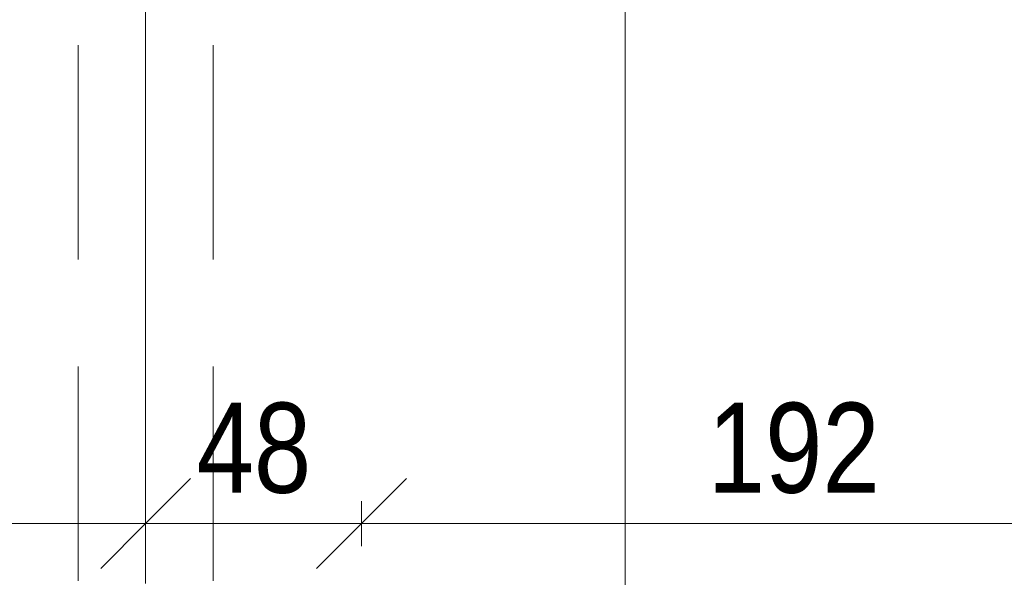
# Model space of a CAD drawing. Header units: centimetres. Extents: x -1737 to 22393, y -8842 to 3838.
# Tile 6 of 174: x -641 to -422, y 981 to 1105. Entities that reach past the tile are written whole.
import ezdxf

# ---------------------------------------------------------------- set-up
doc = ezdxf.new("R2010")
doc.units = ezdxf.units.CM
doc.linetypes.add('Oś', pattern=[222.25, 127, -31.75, 31.75, -31.75])
doc.linetypes.add('Ukryte', pattern=[71.438, 47.625, -23.813])
for name, color, linetype, lineweight in [('A-ANNO-DIMS', 211, 'Continuous', 13), ('A-ANNO-DIMS-100', 211, 'Continuous', 13), ('A-DETL-HDLN', 90, 'Ukryte', 9), ('S-GRID', 1, 'Continuous', 13)]:
    doc.layers.add(name, color=color, linetype=linetype, lineweight=lineweight)
doc.styles.add('Arial Narrow_2', font='ARIALN.TTF', dxfattribs={"height": 20})
doc.dimstyles.new('Diagonal_1_100__0__wewnętrzne', dxfattribs={"dimscale": 30.48, "dimtxt": 20.468619, "dimasz": 0.656168, "dimexe": 0.164042, "dimexo": 0.0625, "dimgap": 0.032808, "dimtad": 1, "dimdec": 0, "dimdsep": 46, "dimtxsty": 'Arial Narrow_2', "dimblk1": 'OBLIQUE', "dimblk2": 'OBLIQUE', "dimsah": 1, "dimcen": 0.09, "dimazin": 0, "dimtfac": 1, "dimtdec": 4, "dimtix": 1, "dimtmove": 0, "dimatfit": 3, "dimfxl": 0, "dimtvp": 1, "dimtolj": 1, "dimtzin": 0, "dimarcsym": 0})
doc.dimstyles.new('Diagonal_1_100__0__wewnętrzne_2', dxfattribs={"dimscale": 30.48, "dimtxt": 20.468619, "dimasz": 0.656168, "dimexe": 0.164042, "dimexo": 0.0625, "dimgap": 0.032808, "dimtad": 1, "dimdec": 0, "dimdsep": 46, "dimtxsty": 'Arial Narrow_2', "dimblk1": 'OBLIQUE', "dimblk2": 'OBLIQUE', "dimsah": 1, "dimcen": 0.09, "dimazin": 0, "dimtfac": 1, "dimtdec": 4, "dimtix": 1, "dimtmove": 2, "dimatfit": 3, "dimfxl": 0, "dimtvp": 1, "dimtolj": 1, "dimtzin": 0, "dimarcsym": 0})

# ---------------------------------------------------------------- blocks, each defined once
blk = doc.blocks.new('DIMBLOCK59-3_piętro I __3_90 m_ - stan projektowany')
at = {"layer": 'A-ANNO-DIMS-100', "transparency": 16777216}
for p, q in [((-886.62, 992.57), (-876.62, 1002.57)), ((-612.62, 992.57), (-602.62, 1002.57)), ((-886.62, 997.57), (-886.62, 987.57)), ((-886.62, 992.57), (-886.62, 997.57)), ((-612.62, 997.57), (-612.62, 987.57)), ((-612.62, 992.57), (-612.62, 997.57)), ((-886.62, 992.57), (-896.62, 982.57)), ((-886.62, 992.57), (-612.62, 992.57)), ((-612.62, 992.57), (-622.62, 982.57))]:
    blk.add_line(p, q, dxfattribs=at)
at = {"layer": 'A-ANNO-DIMS-100', "color": 0, "transparency": 16777216, "insert": (-768.63, 1019.42), "char_height": 20, "width": 45.6158, "attachment_point": 1, "line_spacing_factor": 0.974696, "style": 'Arial Narrow_2'}
blk.add_mtext('274', dxfattribs=at)
blk = doc.blocks.new('_Oblique')
at = {"color": 0, "linetype": 'ByBlock', "lineweight": -2}
blk.add_line((-0.5, -0.5), (0.5, 0.5), dxfattribs=at)
blk = doc.blocks.new('DIMBLOCK60-3_piętro I __3_90 m_ - stan projektowany')
at = {"layer": 'A-ANNO-DIMS-100', "transparency": 16777216}
for p, q in [((-506.04, 1123.33), (-516.04, 1133.33)), ((-501.04, 1123.33), (-511.04, 1123.33)), ((-506.04, 419.33), (-506.04, 1123.33)), ((-506.04, 1123.33), (-496.04, 1113.33)), ((-506.04, 1123.33), (-501.04, 1123.33)), ((-506.04, 419.33), (-516.04, 429.33)), ((-511.04, 419.33), (-501.04, 419.33)), ((-506.04, 419.33), (-511.04, 419.33)), ((-506.04, 419.33), (-496.04, 409.33))]:
    blk.add_line(p, q, dxfattribs=at)
at = {"layer": 'A-ANNO-DIMS-100', "color": 0, "transparency": 16777216, "insert": (-532.89, 781.69), "char_height": 20, "width": 45.6158, "attachment_point": 1, "rotation": 90, "line_spacing_factor": 0.974696, "style": 'Arial Narrow_2'}
blk.add_mtext('704', dxfattribs=at)
blk = doc.blocks.new('DIMBLOCK268-3_piętro I __3_90 m_ - stan projektowany')
at = {"layer": 'A-ANNO-DIMS-100', "transparency": 16777216}
for p, q in [((-564.62, 992.57), (-554.62, 1002.57)), ((-372.62, 992.57), (-362.62, 1002.57)), ((-564.62, 997.57), (-564.62, 987.57)), ((-564.62, 992.57), (-564.62, 997.57)), ((-372.62, 987.57), (-372.62, 997.57)), ((-564.62, 992.57), (-574.62, 982.57)), ((-372.62, 992.57), (-564.62, 992.57)), ((-372.62, 992.57), (-382.62, 982.57)), ((-372.62, 992.57), (-372.62, 987.57))]:
    blk.add_line(p, q, dxfattribs=at)
at = {"layer": 'A-ANNO-DIMS-100', "color": 0, "transparency": 16777216, "insert": (-487.63, 1019.42), "char_height": 20, "width": 45.6158, "attachment_point": 1, "line_spacing_factor": 0.974696, "style": 'Arial Narrow_2'}
blk.add_mtext('192', dxfattribs=at)
blk = doc.blocks.new('DIMBLOCK269-3_piętro I __3_90 m_ - stan projektowany')
at = {"layer": 'A-ANNO-DIMS-100', "transparency": 16777216}
for p, q in [((-612.62, 992.57), (-602.62, 1002.57)), ((-564.62, 992.57), (-554.62, 1002.57)), ((-612.62, 987.57), (-612.62, 997.57)), ((-564.62, 997.57), (-564.62, 987.57)), ((-564.62, 992.57), (-564.62, 997.57)), ((-612.62, 992.57), (-622.62, 982.57)), ((-564.62, 992.57), (-612.62, 992.57)), ((-612.62, 992.57), (-612.62, 987.57)), ((-564.62, 992.57), (-574.62, 982.57))]:
    blk.add_line(p, q, dxfattribs=at)
at = {"layer": 'A-ANNO-DIMS-100', "color": 0, "transparency": 16777216, "insert": (-601.29, 1019.42), "char_height": 20, "width": 30.4105, "attachment_point": 1, "line_spacing_factor": 0.974696, "style": 'Arial Narrow_2'}
blk.add_mtext('48', dxfattribs=at)

msp = doc.modelspace()

# ---------------------------------------------------------------- linework, layer by layer
at = {"layer": 'A-DETL-HDLN'}
for p, q in [((-627.62, 408.33), (-627.62, 2788.33)), ((-627.62, 408.33), (-627.62, 2788.33)), ((-597.62, 408.33), (-597.62, 2788.33)), ((-597.62, 408.33), (-597.62, 2788.33))]:
    msp.add_line(p, q, dxfattribs=at)
at = {"layer": 'S-GRID', "linetype": 'Oś'}
msp.add_line((-612.62, 2884.27), (-612.62, 27.13), dxfattribs=at)

# ---------------------------------------------------------------- dimensions: what is measured, and where the dimension line sits
at = {"layer": 'A-ANNO-DIMS'}
dim = msp.add_linear_dim(base=(-506.04, 1123.33), p1=(-511.04, 419.33), p2=(-501.04, 1123.33), angle=90, dimstyle='Diagonal_1_100__0__wewnętrzne_2', override={"dimpost": '<>', "dimfxl": 704.071019}, dxfattribs=at)
dim.commit()
dim.dimension.update_dxf_attribs({"geometry": 'DIMBLOCK60-3_piętro I __3_90 m_ - stan projektowany', "text_midpoint": (-519.56, 804.49), "dimtype": 160, "text_rotation": 90})
for base, p1, p2, override, picture, middle in [((-612.62, 992.57), (-886.62, 997.57), (-612.62, 997.57), {"dimpost": '<>', "dimfxl": 274}, 'DIMBLOCK59-3_piętro I __3_90 m_ - stan projektowany', (-749.62, 1003.61)), ((-612.62, 992.57), (-564.62, 997.57), (-612.62, 987.57), {"dimpost": '<>', "dimfxl": 49.030603}, 'DIMBLOCK269-3_piętro I __3_90 m_ - stan projektowany', (-588.62, 1003.78)), ((-564.62, 992.57), (-372.62, 987.57), (-564.62, 997.57), {"dimpost": '<>', "dimfxl": 192.26024}, 'DIMBLOCK268-3_piętro I __3_90 m_ - stan projektowany', (-468.62, 1003.78))]:
    dim = msp.add_linear_dim(base=base, p1=p1, p2=p2, angle=0, dimstyle='Diagonal_1_100__0__wewnętrzne', override=override, dxfattribs=at)
    dim.commit()
    dim.dimension.update_dxf_attribs({"geometry": picture, "text_midpoint": middle})

doc.saveas('drawing.dxf')
